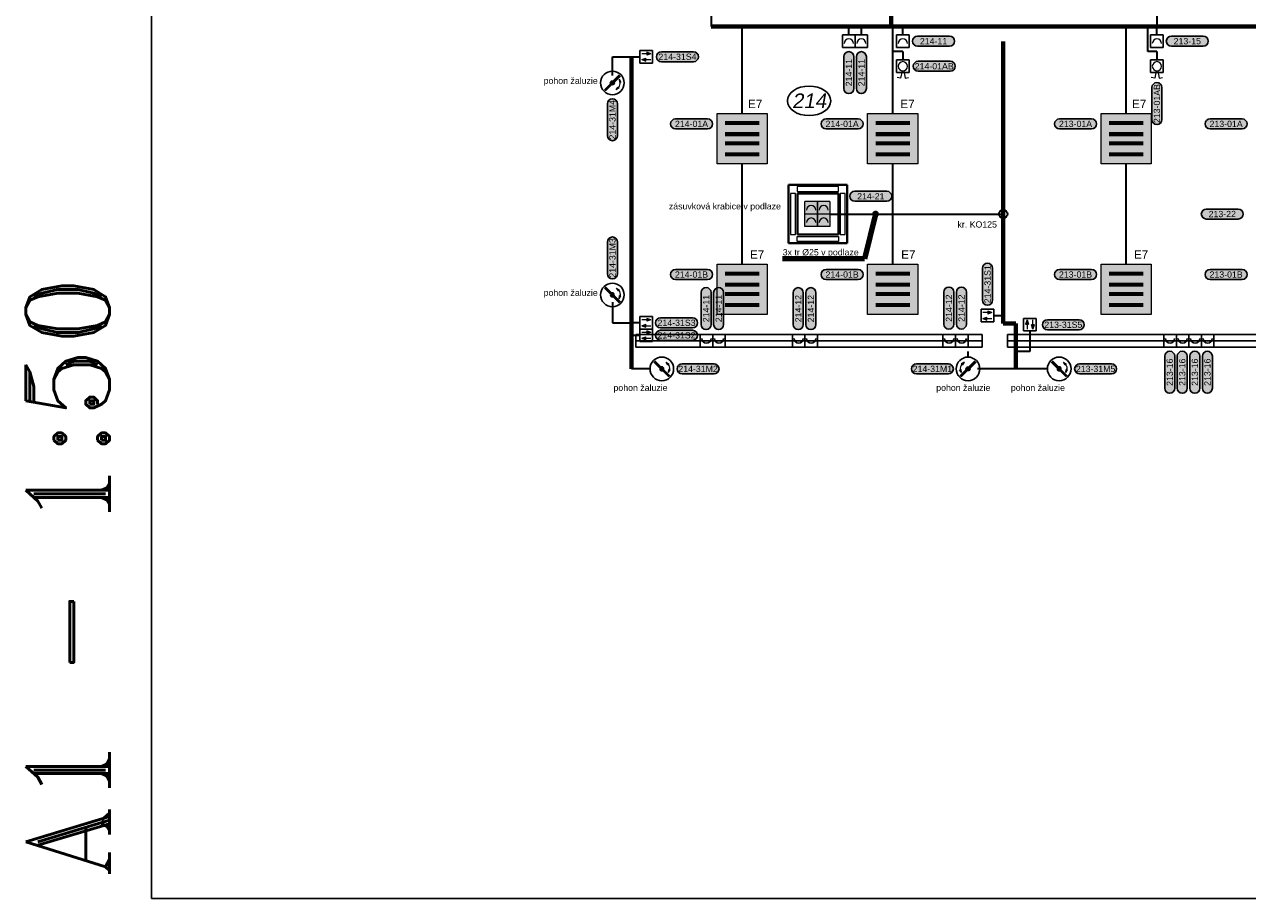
# Model space of a CAD drawing. Extents: x -19864 to 492529, y -84687 to -21221.
# Tile 9 of 34: x 123706 to 138326, y -79144 to -68697. Entities that reach past the tile are written whole.
import ezdxf
from ezdxf.enums import TextEntityAlignment as Align

# ---------------------------------------------------------------- set-up
doc = ezdxf.new("R2010")
doc.units = 0
doc.header["$MEASUREMENT"] = 0
doc.layers.get('0').update_dxf_attribs({"linetype": 'CONTINUOUS'})
for name, color, linetype, true_color in [('__32 Šrafy zařizovacích předmětů', 7, 'CONTINUOUS', 0xfed4aa), ('__Rudá tmavá', 7, 'CONTINUOUS', 0xdb0000), ('__Temná modrá', 7, 'CONTINUOUS', 0x0000c7), ('__Tyrkysová', 7, 'CONTINUOUS', 0x00d6a1), ('__Višňová', 7, 'CONTINUOUS', 0xdb0084)]:
    doc.layers.add(name, color=color, linetype=linetype, true_color=true_color)
doc.layers.add('__ELEKTRO PAVELKA', color=4, linetype='CONTINUOUS')
doc.layers.add('__Temná fialová', color=195, linetype='CONTINUOUS')
doc.layers.add('MP2000N', color=7, linetype='CONTINUOUS', plot=False)
doc.layers.add('VzT', color=1, linetype='CONTINUOUS', lineweight=40)
doc.styles.add('Arial', font='arial.ttf')
doc.styles.add('GENERATED_STYLE_1', font='arial.ttf')
doc.styles.add('ROMANT', font='romant', dxfattribs={"height": 3})
doc.dimstyles.get("Standard").update_dxf_attribs({"dimtxt": 150, "dimasz": 200, "dimexe": 0.18, "dimexo": 0.0625, "dimgap": 100, "dimtad": 1, "dimdec": 4, "dimzin": 0, "dimdsep": 46, "dimtxsty": 'GENERATED_STYLE_1', "dimcen": 0.09, "dimadec": 0, "dimazin": 0, "dimtfac": 1, "dimtdec": 4, "dimtofl": 0, "dimtmove": 0, "dimatfit": 3, "dimfxl": 1, "dimtolj": 1, "dimtzin": 0, "dimarcsym": 0})

# ---------------------------------------------------------------- blocks, each defined once
blk = doc.blocks.new('Svítidlo 4x14W')
at = {"ltscale": 2}
h = blk.add_hatch(color=2, dxfattribs=at)
h.dxf.hatch_style = 1
h.paths.add_polyline_path([(600, 600), (0, 600), (0, 0), (600, 0)])
at = {"color": 7}
for p, q in [((505, 502), (97, 502)), ((505, 492), (97, 492)), ((505, 482), (97, 482)), ((505, 472), (97, 472)), ((505, 370), (97, 370)), ((505, 360), (97, 360)), ((505, 350), (97, 350)), ((505, 340), (97, 340)), ((505, 260), (97, 260)), ((505, 250), (97, 250)), ((505, 240), (97, 240)), ((505, 230), (97, 230)), ((505, 128), (97, 128)), ((505, 118), (97, 118)), ((505, 108), (97, 108)), ((505, 98), (97, 98))]:
    blk.add_line(p, q, dxfattribs=at)
at = {"lineweight": 15}
blk.add_lwpolyline([(0, 600), (600, 600), (600, 0), (0, 0)], close=True, dxfattribs=at)
blk = doc.blocks.new('A201')
for p, q in [((-75, 250), (75, 250)), ((-75, 100), (-75, 250)), ((75, 250), (75, 100)), ((-75, 100), (75, 100)), ((0, 0), (0, 100))]:
    blk.add_line(p, q)
at = {"color": 7, "lineweight": 13}
blk.add_arc((0, 202.5), 55, 180, 0, dxfattribs=at)
blk = doc.blocks.new('A104')
at = {"color": 7, "lineweight": 13}
for p, q in [((-27, 318), (-67, 310)), ((-10, 229), (-27, 318)), ((10, 229), (27, 318)), ((27, 318), (67, 310))]:
    blk.add_line(p, q, dxfattribs=at)
for p, q in [((-75, 250), (75, 250)), ((-75, 100), (-75, 250)), ((75, 250), (75, 100)), ((-75, 100), (75, 100)), ((0, 0), (0, 100))]:
    blk.add_line(p, q)
blk.add_circle((0, 175), 55, dxfattribs=at)
blk = doc.blocks.new('T103')
at = {"lineweight": 13}
blk.add_hatch(color=7, dxfattribs=at).paths.add_polyline_path([(25, 0, 1), (-25, 0, 1)])
at = {"color": 7, "lineweight": 13}
for p, q in [((-96, -82), (82, 96)), ((-89, -89), (89, 89)), ((-82, -96), (96, 82)), ((-47, 79), (-82, 59)), ((-82, 59), (-68, 49)), ((-47, 79), (-68, 49)), ((-101, -10), (-83, -8)), ((-80, -45), (-101, -10)), ((-80, -45), (-83, -8))]:
    blk.add_line(p, q, dxfattribs=at)
blk.add_circle((0, 0), 141)
blk.add_circle((0, 0), 25, dxfattribs=at)
blk.add_arc((-1, 0), 91.4, 144.165, 185.7465, dxfattribs=at)
blk = doc.blocks.new('tzhtzht')
for p, q in [((0, 0), (0, -150)), ((0, 0), (150, 0)), ((150, -150), (150, 0)), ((150, 0), (150, -150)), ((0, -150), (150, -150))]:
    blk.add_line(p, q)
at = {"color": 7}
blk.add_arc((75, -102), 55, 0, 180, dxfattribs=at)
blk = doc.blocks.new('A109')
at = {"lineweight": 5}
for points in [[(-35, 122), (-18, 172), (-53, 172)], [(35, 232), (18, 182), (35, 182), (53, 182)]]:
    blk.add_hatch(color=7, dxfattribs=at).paths.add_polyline_path(points)
for p, q in [((-75, 100), (-75, 250)), ((-75, 250), (75, 250)), ((75, 250), (75, 100)), ((-75, 100), (75, 100)), ((0, 0), (0, 100))]:
    blk.add_line(p, q)
at = {"color": 7, "lineweight": 5}
for p, q in [((-53, 172), (-18, 172)), ((-35, 122), (-53, 172)), ((-35, 122), (-18, 172)), ((35, 232), (18, 182)), ((53, 182), (18, 182)), ((35, 232), (53, 182))]:
    blk.add_line(p, q, dxfattribs=at)
at = {"color": 7, "lineweight": 13}
for p, q in [((-35, 172), (-35, 232)), ((35, 182), (35, 122))]:
    blk.add_line(p, q, dxfattribs=at)
blk = doc.blocks.new('a1 1ku50')
at = {"layer": 'MP2000N', "color": 6, "linetype": 'Continuous'}
blk.add_lwpolyline([(-40300, 29150), (0, 29150), (0, 0), (-40300, 0)], close=True, dxfattribs=at)
at = {"layer": 'MP2000N', "color": 6, "linetype": 'Continuous', "style": 'ROMANT'}
blk.add_text('A1 - 1:50', height=1000, dxfattribs=at).set_placement((-40050, 29650))
blk = doc.blocks.new('Zásuvky FLOORBOX')
at = {"ltscale": 2}
h = blk.add_hatch(color=21, dxfattribs=at)
h.dxf.hatch_style = 1
h.paths.add_polyline_path([(0, 0), (-150, 0), (-150, -150), (0, -150)])
h.paths.add_polyline_path([(150, 0), (0, 0), (0, -150), (150, -150)])
h.paths.add_polyline_path([(150, -150), (0, -150), (0, -300), (150, -300)])
h.paths.add_polyline_path([(0, -150), (-150, -150), (-150, -300), (0, -300)])
at = {"lineweight": 13}
for p, q in [((0, 0), (-150, 0)), ((-150, -150), (-150, 0)), ((0, 0), (0, -150)), ((150, 0), (0, 0)), ((0, -150), (0, 0)), ((150, 0), (150, -150)), ((0, -150), (-150, -150)), ((0, -150), (-150, -150)), ((-150, -300), (-150, -150)), ((150, -150), (0, -150)), ((0, -150), (0, -300)), ((150, -150), (0, -150)), ((0, -300), (0, -150)), ((150, -150), (150, -300)), ((0, -300), (-150, -300)), ((150, -300), (0, -300))]:
    blk.add_line(p, q, dxfattribs=at)
for centre in [(-75, -102.5), (75, -102.5), (-75, -252.5), (75, -252.5)]:
    blk.add_arc(centre, 55, 0, 180, dxfattribs=at)
blk = doc.blocks.new('vývod světlo 2')
at = {"true_color": 0xffff33}
h = blk.add_hatch(color=2, dxfattribs=at)
h.dxf.hatch_style = 2
h.paths.add_polyline_path([(-191, 60, 1), (-191, -60), (191, -60, 1), (191, 60)])
at = {"color": 7}
for p, q in [((-191, 60), (191, 60)), ((-191, -60), (191, -60))]:
    blk.add_line(p, q, dxfattribs=at)
at = {"color": 7, "ltscale": 4}
for centre, start, end in [((-191, 0), 90, 270), ((191, 0), 270, 90)]:
    blk.add_arc(centre, 60, start, end, dxfattribs=at)
at = {"color": 7, "linetype": 'Continuous', "style": 'GENERATED_STYLE_1'}
blk.add_attdef('TEXT', text='', height=75, dxfattribs=at).set_placement((0, 0), align=Align.MIDDLE)
blk = doc.blocks.new('TEXT POPIS 050')
h = blk.add_hatch(color=21)
h.dxf.hatch_style = 2
h.paths.add_polyline_path([(-1908, 600, 1), (-1908, -600), (1908, -600, 1), (1908, 600)])
at = {"color": 7}
for p, q in [((-1908, 600), (1908, 600)), ((-1908, -600), (1908, -600))]:
    blk.add_line(p, q, dxfattribs=at)
at = {"color": 7, "ltscale": 4}
for centre, start, end in [((-1908, 0), 90, 270), ((1908, 0), 270, 90)]:
    blk.add_arc(centre, 600, start, end, dxfattribs=at)
at = {"color": 7, "linetype": 'Continuous', "style": 'GENERATED_STYLE_1'}
blk.add_attdef('TEXT', text='', height=750, dxfattribs=at).set_placement((0, 0), align=Align.MIDDLE)

msp = doc.modelspace()

# ---------------------------------------------------------------- linework, layer by layer
at = {"color": 7}
msp.add_ellipse((133085, -69610), major_axis=(-259, 0), ratio=0.6793, dxfattribs=at)
at = {"layer": '__32 Šrafy zařizovacích předmětů'}
for p, q in [((131015, -72403), (131015, -72478)), ((131015, -72403), (135155, -72403)), ((131015, -72553), (131015, -72478)), ((131015, -72478), (135155, -72478)), ((135155, -72403), (135155, -72478)), ((135155, -72553), (135155, -72478)), ((135455, -72403), (135455, -72478)), ((135455, -72403), (147295, -72403)), ((135455, -72553), (135455, -72478)), ((135455, -72478), (147295, -72478)), ((131015, -72553), (135155, -72553)), ((135455, -72553), (147295, -72553))]:
    msp.add_line(p, q, dxfattribs=at)
at = {"layer": '__Temná modrá', "lineweight": 70}
for p, q in [((134065, -68722), (134065, -67122)), ((131915, -68722), (141176, -68722)), ((135405, -72271), (135405, -68900)), ((130962, -69083), (130962, -72814)), ((135555, -72271), (135405, -72271)), ((135555, -72271), (135555, -72814))]:
    msp.add_line(p, q, dxfattribs=at)
at = {"layer": '__Temná modrá', "lineweight": 35}
for p, q in [((131915, -67672), (131915, -68722)), ((137243, -68327), (137243, -68722)), ((132285, -69763), (132285, -68722)), ((133560, -68822), (133560, -68722)), ((133710, -68822), (133710, -68722)), ((134085, -69763), (134085, -68722)), ((134206, -68822), (134206, -68722)), ((136875, -69763), (136875, -68722)), ((137135, -69022), (137135, -68722)), ((137243, -68822), (137243, -68722)), ((130734, -69309), (130734, -69083)), ((130734, -69083), (130962, -69083)), ((130962, -69083), (131062, -69083)), ((134206, -69022), (134085, -69022)), ((134206, -69022), (134206, -69122)), ((137243, -69022), (137135, -69022)), ((137243, -69022), (137243, -69122)), ((132285, -71563), (132285, -70363)), ((134085, -71563), (134085, -70363)), ((136875, -71563), (136875, -70363)), ((133335, -70963), (135405, -70963)), ((130734, -72017), (130734, -72263)), ((135293, -72177), (135405, -72177)), ((130734, -72263), (130962, -72263)), ((131062, -72263), (130962, -72263)), ((135725, -72361), (135725, -72606)), ((131062, -72413), (130962, -72413)), ((134985, -72673), (134985, -72607)), ((135725, -72606), (135555, -72606)), ((131183, -72814), (130962, -72814)), ((135820, -72814), (135098, -72814)), ((135933, -72814), (135820, -72814))]:
    msp.add_line(p, q, dxfattribs=at)
msp.add_circle((135405, -70963), 50, dxfattribs=at)
at = {"layer": 'VzT'}
for p, q in [((132841, -70613), (133541, -70613)), ((132841, -71313), (132841, -70613)), ((133541, -70613), (133541, -71313)), ((132946, -70718), (133436, -70718)), ((132946, -71208), (132946, -70718)), ((133436, -70718), (133436, -71208)), ((133541, -71313), (132841, -71313)), ((133436, -71208), (132946, -71208))]:
    msp.add_line(p, q, dxfattribs=at)
at = {"layer": 'VzT', "color": 7, "lineweight": 9}
for p, q in [((132923, -70716), (132862, -70716)), ((132862, -70716), (132862, -71207)), ((132923, -71207), (132923, -70716)), ((132944, -70634), (132944, -70695)), ((133436, -70634), (132944, -70634)), ((132944, -70695), (133436, -70695)), ((133436, -70695), (133436, -70634)), ((133517, -70716), (133457, -70716)), ((133457, -70716), (133457, -71207)), ((133517, -71207), (133517, -70716)), ((132862, -71207), (132923, -71207)), ((132944, -71291), (132944, -71231)), ((132944, -71231), (133436, -71231)), ((133436, -71291), (132944, -71291)), ((133436, -71231), (133436, -71291)), ((133457, -71207), (133517, -71207))]:
    msp.add_line(p, q, dxfattribs=at)

# ---------------------------------------------------------------- block references
at = {"lineweight": 0}
for p, values in [((134581, -69197), {'TEXT': '214-01AB'}), ((131680, -69886), {'TEXT': '214-01A'}), ((133480, -69886), {'TEXT': '214-01A'}), ((136270, -69886), {'TEXT': '213-01A'}), ((138070, -69886), {'TEXT': '213-01A'}), ((131680, -71686), {'TEXT': '214-01B'}), ((133480, -71686), {'TEXT': '214-01B'}), ((136270, -71686), {'TEXT': '213-01B'}), ((138070, -71686), {'TEXT': '213-01B'})]:
    msp.add_blockref('vývod světlo 2', p, dxfattribs=at).add_auto_attribs(values)
at = {"lineweight": 0, "rotation": 90}
msp.add_blockref('vývod světlo 2', (137243, -69643), dxfattribs=at).add_auto_attribs({'TEXT': '213-01AB'})
at = {"layer": '__ELEKTRO PAVELKA', "ltscale": 4}
ref = msp.add_blockref('TEXT POPIS 050', (134573, -68897), dxfattribs=dict(at, xscale=0.1, yscale=0.1, zscale=0.1))
ref.add_attrib('TEXT', '214-11', dxfattribs={"layer": '0', "color": 7, "linetype": 'Continuous', "height": 75, "rotation": 0.1156, "style": 'GENERATED_STYLE_1'}).set_placement((134573, -68897), align=Align.MIDDLE)
ref = msp.add_blockref('TEXT POPIS 050', (137606, -68897), dxfattribs=dict(at, xscale=0.1, yscale=0.1, zscale=0.1))
ref.add_attrib('TEXT', '213-15', dxfattribs={"layer": '0', "color": 7, "linetype": 'Continuous', "height": 75, "rotation": 0.1156, "style": 'GENERATED_STYLE_1'}).set_placement((137606, -68897), align=Align.MIDDLE)
ref = msp.add_blockref('TEXT POPIS 050', (131512, -69083), dxfattribs=dict(at, xscale=0.1, yscale=0.1, zscale=0.1))
ref.add_attrib('TEXT', '214-31S4', dxfattribs={"layer": '0', "color": 7, "linetype": 'Continuous', "height": 75, "rotation": 0.1156, "style": 'GENERATED_STYLE_1'}).set_placement((131512, -69083), align=Align.MIDDLE)
ref = msp.add_blockref('TEXT POPIS 050', (133560, -69273), dxfattribs=dict(at, xscale=0.1, yscale=0.1, zscale=0.1, rotation=90))
ref.add_attrib('TEXT', '214-11', dxfattribs={"layer": '0', "color": 7, "linetype": 'Continuous', "height": 75, "rotation": 90.1156, "style": 'GENERATED_STYLE_1'}).set_placement((133560, -69273), align=Align.MIDDLE)
ref = msp.add_blockref('TEXT POPIS 050', (133710, -69273), dxfattribs=dict(at, xscale=0.1, yscale=0.1, zscale=0.1, rotation=90))
ref.add_attrib('TEXT', '214-11', dxfattribs={"layer": '0', "color": 7, "linetype": 'Continuous', "height": 75, "rotation": 90.1156, "style": 'GENERATED_STYLE_1'}).set_placement((133710, -69273), align=Align.MIDDLE)
ref = msp.add_blockref('TEXT POPIS 050', (130734, -69836), dxfattribs=dict(at, xscale=0.1, yscale=0.1, zscale=0.1, rotation=90))
ref.add_attrib('TEXT', '214-31M4', dxfattribs={"layer": '0', "color": 7, "linetype": 'Continuous', "height": 75, "rotation": 90.1156, "style": 'GENERATED_STYLE_1'}).set_placement((130734, -69836), align=Align.MIDDLE)
ref = msp.add_blockref('TEXT POPIS 050', (133823, -70751), dxfattribs=dict(at, xscale=0.1, yscale=0.1, zscale=0.1))
ref.add_attrib('TEXT', '214-21', dxfattribs={"layer": '0', "color": 7, "linetype": 'Continuous', "height": 75, "rotation": 0.1156, "style": 'GENERATED_STYLE_1'}).set_placement((133823, -70751), align=Align.MIDDLE)
ref = msp.add_blockref('TEXT POPIS 050', (138024, -70963), dxfattribs=dict(at, xscale=0.1, yscale=0.1, zscale=0.1))
ref.add_attrib('TEXT', '213-22', dxfattribs={"layer": '0', "color": 7, "linetype": 'Continuous', "height": 75, "rotation": 0.1156, "style": 'GENERATED_STYLE_1'}).set_placement((138024, -70963), align=Align.MIDDLE)
ref = msp.add_blockref('TEXT POPIS 050', (130734, -71488), dxfattribs=dict(at, xscale=0.1, yscale=0.1, zscale=0.1, rotation=90))
ref.add_attrib('TEXT', '214-31M3', dxfattribs={"layer": '0', "color": 7, "linetype": 'Continuous', "height": 75, "rotation": 90.1156, "style": 'GENERATED_STYLE_1'}).set_placement((130734, -71488), align=Align.MIDDLE)
ref = msp.add_blockref('TEXT POPIS 050', (135218, -71802), dxfattribs=dict(at, xscale=0.1, yscale=0.1, zscale=0.1, rotation=90))
ref.add_attrib('TEXT', '214-31S1', dxfattribs={"layer": '0', "color": 7, "linetype": 'Continuous', "height": 75, "rotation": 90.1156, "style": 'GENERATED_STYLE_1'}).set_placement((135218, -71802), align=Align.MIDDLE)
ref = msp.add_blockref('TEXT POPIS 050', (131854, -72093), dxfattribs=dict(at, xscale=0.1, yscale=0.1, zscale=0.1, rotation=90))
ref.add_attrib('TEXT', '214-11', dxfattribs={"layer": '0', "color": 7, "linetype": 'Continuous', "height": 75, "rotation": 90.1156, "style": 'GENERATED_STYLE_1'}).set_placement((131854, -72093), align=Align.MIDDLE)
ref = msp.add_blockref('TEXT POPIS 050', (132004, -72093), dxfattribs=dict(at, xscale=0.1, yscale=0.1, zscale=0.1, rotation=90))
ref.add_attrib('TEXT', '214-11', dxfattribs={"layer": '0', "color": 7, "linetype": 'Continuous', "height": 75, "rotation": 90.1156, "style": 'GENERATED_STYLE_1'}).set_placement((132004, -72093), align=Align.MIDDLE)
ref = msp.add_blockref('TEXT POPIS 050', (132956, -72094), dxfattribs=dict(at, xscale=0.1, yscale=0.1, zscale=0.1, rotation=90))
ref.add_attrib('TEXT', '214-12', dxfattribs={"layer": '0', "color": 7, "linetype": 'Continuous', "height": 75, "rotation": 90.1156, "style": 'GENERATED_STYLE_1'}).set_placement((132956, -72094), align=Align.MIDDLE)
ref = msp.add_blockref('TEXT POPIS 050', (133106, -72094), dxfattribs=dict(at, xscale=0.1, yscale=0.1, zscale=0.1, rotation=90))
ref.add_attrib('TEXT', '214-12', dxfattribs={"layer": '0', "color": 7, "linetype": 'Continuous', "height": 75, "rotation": 90.1156, "style": 'GENERATED_STYLE_1'}).set_placement((133106, -72094), align=Align.MIDDLE)
ref = msp.add_blockref('TEXT POPIS 050', (134756, -72088), dxfattribs=dict(at, xscale=0.1, yscale=0.1, zscale=0.1, rotation=90))
ref.add_attrib('TEXT', '214-12', dxfattribs={"layer": '0', "color": 7, "linetype": 'Continuous', "height": 75, "rotation": 90.1156, "style": 'GENERATED_STYLE_1'}).set_placement((134756, -72088), align=Align.MIDDLE)
ref = msp.add_blockref('TEXT POPIS 050', (134906, -72088), dxfattribs=dict(at, xscale=0.1, yscale=0.1, zscale=0.1, rotation=90))
ref.add_attrib('TEXT', '214-12', dxfattribs={"layer": '0', "color": 7, "linetype": 'Continuous', "height": 75, "rotation": 90.1156, "style": 'GENERATED_STYLE_1'}).set_placement((134906, -72088), align=Align.MIDDLE)
ref = msp.add_blockref('TEXT POPIS 050', (131501, -72263), dxfattribs=dict(at, xscale=0.1, yscale=0.1, zscale=0.1))
ref.add_attrib('TEXT', '214-31S3', dxfattribs={"layer": '0', "color": 7, "linetype": 'Continuous', "height": 75, "rotation": 0.1156, "style": 'GENERATED_STYLE_1'}).set_placement((131501, -72263), align=Align.MIDDLE)
ref = msp.add_blockref('TEXT POPIS 050', (131501, -72413), dxfattribs=dict(at, xscale=0.1, yscale=0.1, zscale=0.1))
ref.add_attrib('TEXT', '214-31S2', dxfattribs={"layer": '0', "color": 7, "linetype": 'Continuous', "height": 75, "rotation": 0.1156, "style": 'GENERATED_STYLE_1'}).set_placement((131501, -72413), align=Align.MIDDLE)
ref = msp.add_blockref('TEXT POPIS 050', (136124, -72286), dxfattribs=dict(at, xscale=0.1, yscale=0.1, zscale=0.1))
ref.add_attrib('TEXT', '213-31S5', dxfattribs={"layer": '0', "color": 7, "linetype": 'Continuous', "height": 75, "rotation": 0.1156, "style": 'GENERATED_STYLE_1'}).set_placement((136124, -72286), align=Align.MIDDLE)
ref = msp.add_blockref('TEXT POPIS 050', (137396, -72854), dxfattribs=dict(at, xscale=0.1, yscale=0.1, zscale=0.1, rotation=90))
ref.add_attrib('TEXT', '213-16', dxfattribs={"layer": '0', "color": 7, "linetype": 'Continuous', "height": 75, "rotation": 90.1156, "style": 'GENERATED_STYLE_1'}).set_placement((137396, -72854), align=Align.MIDDLE)
ref = msp.add_blockref('TEXT POPIS 050', (137546, -72854), dxfattribs=dict(at, xscale=0.1, yscale=0.1, zscale=0.1, rotation=90))
ref.add_attrib('TEXT', '213-16', dxfattribs={"layer": '0', "color": 7, "linetype": 'Continuous', "height": 75, "rotation": 90.1156, "style": 'GENERATED_STYLE_1'}).set_placement((137546, -72854), align=Align.MIDDLE)
ref = msp.add_blockref('TEXT POPIS 050', (137696, -72854), dxfattribs=dict(at, xscale=0.1, yscale=0.1, zscale=0.1, rotation=90))
ref.add_attrib('TEXT', '213-16', dxfattribs={"layer": '0', "color": 7, "linetype": 'Continuous', "height": 75, "rotation": 90.1156, "style": 'GENERATED_STYLE_1'}).set_placement((137696, -72854), align=Align.MIDDLE)
ref = msp.add_blockref('TEXT POPIS 050', (137846, -72854), dxfattribs=dict(at, xscale=0.1, yscale=0.1, zscale=0.1, rotation=90))
ref.add_attrib('TEXT', '213-16', dxfattribs={"layer": '0', "color": 7, "linetype": 'Continuous', "height": 75, "rotation": 90.1156, "style": 'GENERATED_STYLE_1'}).set_placement((137846, -72854), align=Align.MIDDLE)
ref = msp.add_blockref('TEXT POPIS 050', (131758, -72814), dxfattribs=dict(at, xscale=0.1, yscale=0.1, zscale=0.1))
ref.add_attrib('TEXT', '214-31M2', dxfattribs={"layer": '0', "color": 7, "linetype": 'Continuous', "height": 75, "rotation": 0.1156, "style": 'GENERATED_STYLE_1'}).set_placement((131758, -72814), align=Align.MIDDLE)
ref = msp.add_blockref('TEXT POPIS 050', (134559, -72814), dxfattribs=dict(at, xscale=0.1, yscale=0.1, zscale=0.1))
ref.add_attrib('TEXT', '214-31M1', dxfattribs={"layer": '0', "color": 7, "linetype": 'Continuous', "height": 75, "rotation": 0.1156, "style": 'GENERATED_STYLE_1'}).set_placement((134559, -72814), align=Align.MIDDLE)
ref = msp.add_blockref('TEXT POPIS 050', (136510, -72814), dxfattribs=dict(at, xscale=0.1, yscale=0.1, zscale=0.1))
ref.add_attrib('TEXT', '213-31M5', dxfattribs={"layer": '0', "color": 7, "linetype": 'Continuous', "height": 75, "rotation": 0.1156, "style": 'GENERATED_STYLE_1'}).set_placement((136510, -72814), align=Align.MIDDLE)
at = {"layer": '__Rudá tmavá', "rotation": 180}
for name, p in [('A201', (133560, -68722)), ('A201', (133710, -68722)), ('A201', (134206, -68722)), ('A201', (137243, -68722)), ('T103', (130734, -69396))]:
    msp.add_blockref(name, p, dxfattribs=at)
at = {"layer": '__Rudá tmavá', "xscale": -1}
for name, p, rotation in [('A109', (130962, -69083), 270), ('A109', (130962, -72263), 270), ('A109', (135393, -72177), 90), ('A109', (130962, -72413), 270), ('tzhtzht', (131783, -72553), 180), ('tzhtzht', (131933, -72553), 180), ('tzhtzht', (132885, -72553), 180), ('tzhtzht', (133035, -72553), 180), ('tzhtzht', (134685, -72553), 180), ('tzhtzht', (134835, -72553), 180), ('tzhtzht', (137325, -72553), 180), ('tzhtzht', (137475, -72553), 180), ('tzhtzht', (137625, -72553), 180), ('tzhtzht', (137775, -72553), 180)]:
    msp.add_blockref(name, p, dxfattribs=dict(at, rotation=rotation))
for name, p in [('T103', (130734, -71930)), ('A109', (135725, -72461)), ('T103', (131325, -72814)), ('T103', (136075, -72814))]:
    msp.add_blockref(name, p, dxfattribs=at)
at = {"layer": '__Rudá tmavá'}
msp.add_blockref('T103', (134985, -72814), dxfattribs=at)
at = {"layer": '__Temná modrá', "xscale": -1, "rotation": 180}
for p in [(134206, -69022), (137243, -69022)]:
    msp.add_blockref('A104', p, dxfattribs=at)
at = {"layer": '__Temná modrá'}
for name, p in [('Svítidlo 4x14W', (131985, -70363)), ('Svítidlo 4x14W', (133785, -70363)), ('Svítidlo 4x14W', (136575, -70363)), ('Zásuvky FLOORBOX', (133185, -70813)), ('Svítidlo 4x14W', (131985, -72163)), ('Svítidlo 4x14W', (133785, -72163)), ('Svítidlo 4x14W', (136575, -72163))]:
    msp.add_blockref(name, p, dxfattribs=at)
at = {"layer": 'MP2000N', "color": 6, "rotation": 90}
msp.add_blockref('a1 1ku50', (154374, -38844), dxfattribs=at)

# ---------------------------------------------------------------- texts
at = {"layer": '__Temná fialová', "style": 'Arial'}
for s, p in [('pohon žaluzie', (129912, -69407)), ('zásuvková krabice v podlaze', (131409, -70908)), ('kr. KO125', (134859, -71125)), ('3x tr %%C25 v podlaze', (132770, -71458)), ('pohon žaluzie', (129912, -71941)), ('pohon žaluzie', (130747, -73077)), ('pohon žaluzie', (134605, -73077)), ('pohon žaluzie', (135497, -73077))]:
    msp.add_text(s, height=75, dxfattribs=at).set_placement(p)
at = {"layer": '__Temná modrá', "lineweight": 0, "style": 'Arial'}
for p in [(132356, -69697), (134176, -69697), (136946, -69697), (132378, -71497), (134186, -71497), (136968, -71497)]:
    msp.add_text('E7', height=100, dxfattribs=at).set_placement(p)
at = {"layer": '__Tyrkysová', "style": 'Arial', "oblique": 10}
msp.add_text('214', height=175, dxfattribs=at).set_placement((133085, -69610), align=Align.MIDDLE_CENTER)

# ---------------------------------------------------------------- leaders
at = {"layer": '__Višňová'}
msp.add_leader([(133880, -70963), (133749, -71499), (132766, -71499)], dimstyle='Standard', override={"dimtxt": 2, "dimasz": 80, "dimexe": 2.5, "dimexo": 2.5, "dimgap": 1.5, "dimdec": 2, "dimcen": -3, "dimdle": 1.25, "dimclrd": 256, "dimclre": 256, "dimclrt": 2, "dimadec": 4, "dimtfac": 0.75, "dimtdec": 2, "dimtmove": 2, "dimldrblk": 'Dot', "dimtvp": 1.5, "dimlwd": 65535, "dimlwe": 65535}, dxfattribs=at)

doc.saveas('drawing.dxf')
